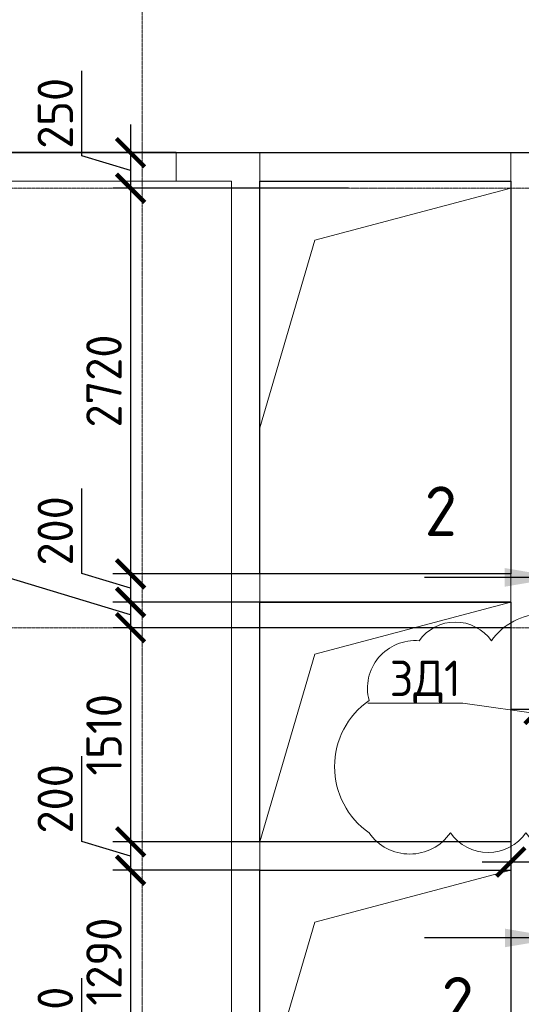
# Model space of a CAD drawing. Header units: millimetres. Extents: x -42044588 to 856694, y -806701 to 941911.
# Tile 80 of 256: x -175382 to -171843, y -375049 to -368105. Entities that reach past the tile are written whole.
import ezdxf
from ezdxf import colors
from ezdxf.entities.mleader import LeaderData, LeaderLine
from ezdxf.enums import TextEntityAlignment as Align
from ezdxf.math import Vec2, Vec3

# ---------------------------------------------------------------- set-up
doc = ezdxf.new("R2010")
doc.units = ezdxf.units.MM
for name, pattern in [('______5', [1100, 800, -100, 100, -100]), ('DASHED', [7, 5, -2, 0]), ('осевая', [50.8, 31.75, -6.35, 6.35, -6.35])]:
    doc.linetypes.add(name, pattern=pattern)
for name, color, linetype, lineweight in [('907Сл Осевые', 1, 'Continuous', 0), ('Оси', 40, '______5', 18), ('Перекрытие ж_бетон', 1, 'Continuous', 30), ('подоснова', 151, 'Continuous', 5), ('РАЗМЕРЫ', 1, 'Continuous', 9), ('Символы 0.20', 1, 'Continuous', 20), ('Символы 0.20 @ 100', 1, 'Continuous', 20), ('СТЕНЫ', 3, 'Continuous', 30)]:
    doc.layers.add(name, color=color, linetype=linetype, lineweight=lineweight)
doc.styles.add('GOST-2.304_Type-B', font='GOST_Common.ttf')
doc.styles.add('ГОСТ', font='GOST_Common.ttf')
doc.dimstyles.new('СПДС', dxfattribs={"dimscale": 100, "dimtxt": 2.5, "dimasz": 2, "dimexe": 1.25, "dimexo": 0, "dimtad": 1, "dimdec": 0, "dimrnd": 5, "dimtxsty": 'GOST-2.304_Type-B', "dimblk": 'ARCHTICK', "dimcen": 2.5, "dimdle": 2, "dimclrd": 1, "dimclre": 1, "dimclrt": 1, "dimadec": 0, "dimazin": 2, "dimtfac": 0.75, "dimtdec": 0, "dimtmove": 1, "dimatfit": 3, "dimfxl": 0, "dimtolj": 1, "dimarcsym": 0})

# ---------------------------------------------------------------- blocks, each defined once
blk = doc.blocks.new('оси блок 2')
at = {"layer": 'Оси', "color": 16, "linetype": 'осевая', "lineweight": 0, "ltscale": 0.25, "transparency": 33554687}
for p, q in [((-64304.7, -322543), (-64304.7, -347914.1)), ((-89822.3, -326301.3), (-37238.5, -326301.3)), ((-89822.3, -329401.3), (-37238.5, -329401.3))]:
    blk.add_line(p, q, dxfattribs=at)
blk = doc.blocks.new('подложка стн 1-го этажа')
at = {"layer": 'СТЕНЫ', "color": 252, "linetype": 'DASHED', "lineweight": 0, "ltscale": 0.5, "true_color": 0x939598, "transparency": 33554687}
for p, q in [((30273.8, 26361.8, -200), (30273.8, 19411.8, -200)), ((30273.8, 26361.8, -200), (30273.8, 26361.8, -200)), ((32043.8, 26361.8, -200), (32043.8, 19411.8, -200)), ((32043.8, 26361.8, -200), (32043.8, 26361.8, -200)), ((27893.8, 26161.8, -200), (30073.8, 26161.8, -200)), ((30073.8, 19411.8, -200), (30073.8, 26161.8, -200)), ((30073.8, 26161.8, -200), (30073.8, 26161.8, -200)), ((30273.8, 26161.8, -200), (30273.8, 26161.8, -200)), ((32043.8, 26161.8, -200), (30273.8, 26161.8, -200)), ((32043.8, 26161.8, -200), (32043.8, 26161.8, -200)), ((30273.8, 23391.8, -200), (30273.8, 23391.8, -200)), ((32043.8, 23391.8, -200), (30273.8, 23391.8, -200)), ((32043.8, 23391.8, -200), (32043.8, 23391.8, -200)), ((32043.8, 23191.8, -200), (30273.8, 23191.8, -200)), ((30273.8, 23191.8, -200), (30273.8, 23191.8, -200)), ((32043.8, 23191.8, -200), (32043.8, 23191.8, -200)), ((30273.8, 21501.8, -200), (32043.8, 21501.8, -200)), ((30273.8, 21501.8, -200), (30273.8, 21501.8, -200)), ((32043.8, 21501.8, -200), (32043.8, 21501.8, -200)), ((30273.8, 21301.8, -200), (30273.8, 21301.8, -200)), ((30273.8, 21301.8, -200), (32043.8, 21301.8, -200)), ((32043.8, 21301.8, -200), (32043.8, 21301.8, -200))]:
    blk.add_line(p, q, dxfattribs=at)
at = {"layer": 'СТЕНЫ', "color": 252, "linetype": 'DASHED', "lineweight": 0, "ltscale": 0.5, "true_color": 0x939598, "transparency": 33554687, "elevation": -200}
blk.add_lwpolyline([(35043.8, 26111.8), (35043.9, 26361.8), (27693.9, 26361.8), (27693.9, 26111.8)], dxfattribs=at)
at = {"layer": 'СТЕНЫ', "color": 252, "linetype": 'DASHED', "lineweight": 0, "ltscale": 0.5, "true_color": 0x939598, "transparency": 33554687, "elevation": -560}
blk.add_lwpolyline([(28283.9, 26364.8), (29683.7, 26364.8), (29683.7, 26161.8), (28283.9, 26161.8)], close=True, dxfattribs=at)
blk = doc.blocks.new('_ArchTick')
at = {"color": 0, "linetype": 'ByBlock', "const_width": 0.15}
blk.add_lwpolyline([(-0.5, -0.5), (0.5, 0.5)], dxfattribs=at)
blk = doc.blocks.new('*D967')
at = {"layer": 'DEFPOINTS', "color": 0, "transparency": 16777216}
for p in [(-173063.6, -369043.3), (-174600.1, -369293.3), (-173063.6, -369293.3)]:
    blk.add_point(p, dxfattribs=at)
at = {"layer": 'РАЗМЕРЫ', "color": 1, "lineweight": -2, "transparency": 16777216}
for p, q in [((-174943.8, -369065.2), (-174943.8, -368465.2)), ((-174600.1, -368843.3), (-174600.1, -369493.3)), ((-174600.1, -369168.3), (-174943.8, -369065.2)), ((-173063.6, -369043.3), (-174725.1, -369043.3)), ((-173063.6, -369293.3), (-174725.1, -369293.3))]:
    blk.add_line(p, q, dxfattribs=at)
at = {"layer": 'РАЗМЕРЫ', "color": 1, "lineweight": -2, "transparency": 16777216, "xscale": 200, "yscale": 200, "zscale": 200}
for p, rotation in [((-174600.1, -369043.3), 90), ((-174600.1, -369293.3), 270)]:
    blk.add_blockref('_ArchTick', p, dxfattribs=dict(at, rotation=rotation))
at = {"layer": 'РАЗМЕРЫ', "color": 1, "lineweight": 0, "transparency": 16777216, "insert": (-175131.3, -368765.2), "char_height": 250, "attachment_point": 5, "rotation": 90, "style": 'GOST-2.304_Type-B'}
blk.add_mtext('\\A1;250', dxfattribs=at)
blk = doc.blocks.new('*D968')
at = {"layer": 'DEFPOINTS', "color": 0, "transparency": 16777216}
for p in [(-173063.6, -369293.3), (-174600.1, -372013.3), (-173688, -372013.3, 0)]:
    blk.add_point(p, dxfattribs=at)
at = {"layer": 'РАЗМЕРЫ', "color": 1, "lineweight": -2, "transparency": 16777216}
for p, q in [((-174600.1, -369093.3), (-174600.1, -372213.3)), ((-173063.6, -369293.3), (-174725.1, -369293.3)), ((-173688, -372013.3), (-174725.1, -372013.3))]:
    blk.add_line(p, q, dxfattribs=at)
at = {"layer": 'РАЗМЕРЫ', "color": 1, "lineweight": -2, "transparency": 16777216, "xscale": 200, "yscale": 200, "zscale": 200}
for p, rotation in [((-174600.1, -369293.3), 90), ((-174600.1, -372013.3), 270)]:
    blk.add_blockref('_ArchTick', p, dxfattribs=dict(at, rotation=rotation))
at = {"layer": 'РАЗМЕРЫ', "color": 1, "lineweight": 0, "transparency": 16777216, "insert": (-174787.6, -370653.3), "char_height": 250, "attachment_point": 5, "rotation": 90, "style": 'GOST-2.304_Type-B'}
blk.add_mtext('\\A1;2720', dxfattribs=at)
blk = doc.blocks.new('*D969')
at = {"layer": 'DEFPOINTS', "color": 0, "transparency": 16777216}
for p in [(-173688, -372013.3, 0), (-174600.1, -372213.3), (-173688, -372213.3, 0)]:
    blk.add_point(p, dxfattribs=at)
at = {"layer": 'РАЗМЕРЫ', "color": 1, "lineweight": -2, "transparency": 16777216}
for p, q in [((-174943.8, -372010.2), (-174943.8, -371410.2)), ((-174600.1, -371813.3), (-174600.1, -372413.3)), ((-174600.1, -372113.3), (-174943.8, -372010.2)), ((-173688, -372013.3), (-174725.1, -372013.3)), ((-173688, -372213.3), (-174725.1, -372213.3))]:
    blk.add_line(p, q, dxfattribs=at)
at = {"layer": 'РАЗМЕРЫ', "color": 1, "lineweight": -2, "transparency": 16777216, "xscale": 200, "yscale": 200, "zscale": 200}
for p, rotation in [((-174600.1, -372013.3), 90), ((-174600.1, -372213.3), 270)]:
    blk.add_blockref('_ArchTick', p, dxfattribs=dict(at, rotation=rotation))
at = {"layer": 'РАЗМЕРЫ', "color": 1, "lineweight": 0, "transparency": 16777216, "insert": (-175131.3, -371710.2), "char_height": 250, "attachment_point": 5, "rotation": 90, "style": 'GOST-2.304_Type-B'}
blk.add_mtext('\\A1;200', dxfattribs=at)
blk = doc.blocks.new('*D1003')
at = {"layer": 'DEFPOINTS', "color": 0, "transparency": 16777216}
for p in [(-171918, -372213.3, 0), (-174600.1, -372393.3), (-171918, -372393.3, 0)]:
    blk.add_point(p, dxfattribs=at)
at = {"layer": 'РАЗМЕРЫ', "color": 1, "lineweight": -2, "transparency": 16777216}
for p, q in [((-175477.8, -372037.1), (-175477.8, -371487.1)), ((-174600.1, -372303.3), (-175477.8, -372037.1)), ((-174600.1, -372013.3), (-174600.1, -372593.3)), ((-171918, -372213.3), (-174725.1, -372213.3)), ((-171918, -372393.3), (-174725.1, -372393.3))]:
    blk.add_line(p, q, dxfattribs=at)
at = {"layer": 'РАЗМЕРЫ', "color": 1, "lineweight": -2, "transparency": 16777216, "xscale": 200, "yscale": 200, "zscale": 200}
for p, rotation in [((-174600.1, -372213.3), 90), ((-174600.1, -372393.3), 270)]:
    blk.add_blockref('_ArchTick', p, dxfattribs=dict(at, rotation=rotation))
at = {"layer": 'РАЗМЕРЫ', "color": 1, "lineweight": 0, "transparency": 16777216, "insert": (-175665.3, -371762.1), "char_height": 250, "attachment_point": 5, "rotation": 90, "style": 'GOST-2.304_Type-B'}
blk.add_mtext('\\A1;180', dxfattribs=at)
blk = doc.blocks.new('*D970')
at = {"layer": 'DEFPOINTS', "color": 0, "transparency": 16777216}
for p in [(-173688, -372393.3, 0), (-174600.1, -373903.3), (-173688, -373903.3, 0)]:
    blk.add_point(p, dxfattribs=at)
at = {"layer": 'РАЗМЕРЫ', "color": 1, "lineweight": -2, "transparency": 16777216}
for p, q in [((-174600.1, -372193.3), (-174600.1, -374103.3)), ((-173688, -372393.3), (-174725.1, -372393.3)), ((-173688, -373903.3), (-174725.1, -373903.3))]:
    blk.add_line(p, q, dxfattribs=at)
at = {"layer": 'РАЗМЕРЫ', "color": 1, "lineweight": -2, "transparency": 16777216, "xscale": 200, "yscale": 200, "zscale": 200}
for p, rotation in [((-174600.1, -372393.3), 90), ((-174600.1, -373903.3), 270)]:
    blk.add_blockref('_ArchTick', p, dxfattribs=dict(at, rotation=rotation))
at = {"layer": 'РАЗМЕРЫ', "color": 1, "lineweight": 0, "transparency": 16777216, "insert": (-174787.6, -373148.3), "char_height": 250, "attachment_point": 5, "rotation": 90, "style": 'GOST-2.304_Type-B'}
blk.add_mtext('\\A1;1510', dxfattribs=at)
blk = doc.blocks.new('*D971')
at = {"layer": 'DEFPOINTS', "color": 0, "transparency": 16777216}
for p in [(-173688, -373903.3, 0), (-174600.1, -374103.3), (-173688, -374103.3, 0)]:
    blk.add_point(p, dxfattribs=at)
at = {"layer": 'РАЗМЕРЫ', "color": 1, "lineweight": -2, "transparency": 16777216}
for p, q in [((-174943.8, -373900.2), (-174943.8, -373300.2)), ((-174600.1, -373703.3), (-174600.1, -374303.3)), ((-174600.1, -374003.3), (-174943.8, -373900.2)), ((-173688, -373903.3), (-174725.1, -373903.3)), ((-173688, -374103.3), (-174725.1, -374103.3))]:
    blk.add_line(p, q, dxfattribs=at)
at = {"layer": 'РАЗМЕРЫ', "color": 1, "lineweight": -2, "transparency": 16777216, "xscale": 200, "yscale": 200, "zscale": 200}
for p, rotation in [((-174600.1, -373903.3), 90), ((-174600.1, -374103.3), 270)]:
    blk.add_blockref('_ArchTick', p, dxfattribs=dict(at, rotation=rotation))
at = {"layer": 'РАЗМЕРЫ', "color": 1, "lineweight": 0, "transparency": 16777216, "insert": (-175131.3, -373600.2), "char_height": 250, "attachment_point": 5, "rotation": 90, "style": 'GOST-2.304_Type-B'}
blk.add_mtext('\\A1;200', dxfattribs=at)
blk = doc.blocks.new('*D972')
at = {"layer": 'DEFPOINTS', "color": 0, "transparency": 16777216}
for p in [(-173688, -374103.3, 0), (-174600.1, -375393.3), (-173783.1, -375393.3)]:
    blk.add_point(p, dxfattribs=at)
at = {"layer": 'РАЗМЕРЫ', "color": 1, "lineweight": -2, "transparency": 16777216}
for p, q in [((-174600.1, -373903.3), (-174600.1, -375593.3)), ((-173688, -374103.3), (-174725.1, -374103.3)), ((-173783.1, -375393.3), (-174725.1, -375393.3))]:
    blk.add_line(p, q, dxfattribs=at)
at = {"layer": 'РАЗМЕРЫ', "color": 1, "lineweight": -2, "transparency": 16777216, "xscale": 200, "yscale": 200, "zscale": 200}
for p, rotation in [((-174600.1, -374103.3), 90), ((-174600.1, -375393.3), 270)]:
    blk.add_blockref('_ArchTick', p, dxfattribs=dict(at, rotation=rotation))
at = {"layer": 'РАЗМЕРЫ', "color": 1, "lineweight": 0, "transparency": 16777216, "insert": (-174787.6, -374748.3), "char_height": 250, "attachment_point": 5, "rotation": 90, "style": 'GOST-2.304_Type-B'}
blk.add_mtext('\\A1;1290', dxfattribs=at)
blk = doc.blocks.new('*D973')
at = {"layer": 'DEFPOINTS', "color": 0, "transparency": 16777216}
for p in [(-173783.1, -375393.3), (-174600.1, -375793.3), (-173688, -375793.3, 0)]:
    blk.add_point(p, dxfattribs=at)
at = {"layer": 'РАЗМЕРЫ', "color": 1, "lineweight": -2, "transparency": 16777216}
for p, q in [((-174943.8, -375490.2), (-174943.8, -374865.2)), ((-174600.1, -375193.3), (-174600.1, -375993.3)), ((-173783.1, -375393.3), (-174725.1, -375393.3)), ((-174600.1, -375593.3), (-174943.8, -375490.2)), ((-173688, -375793.3), (-174725.1, -375793.3))]:
    blk.add_line(p, q, dxfattribs=at)
at = {"layer": 'РАЗМЕРЫ', "color": 1, "lineweight": -2, "transparency": 16777216, "xscale": 200, "yscale": 200, "zscale": 200}
for p, rotation in [((-174600.1, -375393.3), 90), ((-174600.1, -375793.3), 270)]:
    blk.add_blockref('_ArchTick', p, dxfattribs=dict(at, rotation=rotation))
at = {"layer": 'РАЗМЕРЫ', "color": 1, "lineweight": 0, "transparency": 16777216, "insert": (-175131.3, -375177.7), "char_height": 250, "attachment_point": 5, "rotation": 90, "style": 'GOST-2.304_Type-B'}
blk.add_mtext('\\A1;400', dxfattribs=at)
blk = doc.blocks.new('*U366')
at = {"layer": 'Символы 0.20', "linetype": 'Continuous', "lineweight": 25}
for p, q in [((-5, 0.35), (-5, 10.05)), ((20.43, 0.35), (20.43, 10.05))]:
    blk.add_line(p, q, dxfattribs=at)
at = {"layer": 'Символы 0.20', "linetype": 'Continuous', "lineweight": 80}
for p, q in [((-7, 0), (0, 0)), ((22.43, 0), (15.43, 0))]:
    blk.add_line(p, q, dxfattribs=at)
at = {"layer": 'Символы 0.20', "linetype": 'Continuous', "lineweight": 25}
for points in [[(-5, 0.455), (-4.346, 4.361), (-5.654, 4.361)], [(20.43, 0.459), (19.772, 4.394), (21.089, 4.394)]]:
    blk.add_solid(points, dxfattribs=at)
at = {"layer": 'Символы 0.20', "style": 'ГОСТ'}
blk.add_attdef('1', text='', height=3.5, dxfattribs=at).set_placement((-9.5, 7.7), align=Align.MIDDLE_CENTER)
blk.add_attdef('2', text='', height=3.5, dxfattribs=at).set_placement((25.101, 7.752), align=Align.MIDDLE_RIGHT)
blk = doc.blocks.new('*D1006')
at = {"layer": 'DEFPOINTS', "color": 0, "transparency": 16777216}
for p in [(-171718, -372969.4), (-171718, -373207.2), (-170648, -373289.4)]:
    blk.add_point(p, dxfattribs=at)
at = {"layer": 'РАЗМЕРЫ', "color": 1, "lineweight": -2, "transparency": 16777216}
for p, q in [((-171718, -373207.2), (-171718, -372844.4)), ((-170648, -373289.4), (-170648, -372844.4)), ((-170448, -372969.4), (-171918, -372969.4))]:
    blk.add_line(p, q, dxfattribs=at)
at = {"layer": 'РАЗМЕРЫ', "color": 1, "lineweight": -2, "transparency": 16777216, "xscale": 200, "yscale": 200, "zscale": 200, "rotation": 180}
blk.add_blockref('_ArchTick', (-171718, -372969.4), dxfattribs=at)
at = {"layer": 'РАЗМЕРЫ', "color": 1, "lineweight": -2, "transparency": 16777216, "xscale": 200, "yscale": 200, "zscale": 200}
blk.add_blockref('_ArchTick', (-170648, -372969.4), dxfattribs=at)
at = {"layer": 'РАЗМЕРЫ', "color": 1, "lineweight": 0, "transparency": 16777216, "insert": (-171183, -372781.9), "char_height": 250, "attachment_point": 5, "style": 'GOST-2.304_Type-B'}
blk.add_mtext('\\A1;1070', dxfattribs=at)
blk = doc.blocks.new('*D3919')
at = {"layer": 'DEFPOINTS', "color": 0, "transparency": 16777216}
for p in [(-173063.4, -369293.3), (-174599.9, -372013.3), (-173687.9, -372013.3, 0)]:
    blk.add_point(p, dxfattribs=at)
at = {"layer": 'РАЗМЕРЫ', "color": 1, "lineweight": -2, "transparency": 16777216}
for p, q in [((-174599.9, -369093.3), (-174599.9, -372213.3)), ((-173063.4, -369293.3), (-174724.9, -369293.3)), ((-173687.9, -372013.3), (-174724.9, -372013.3))]:
    blk.add_line(p, q, dxfattribs=at)
at = {"layer": 'РАЗМЕРЫ', "color": 1, "lineweight": -2, "transparency": 16777216, "xscale": 200, "yscale": 200, "zscale": 200}
for p, rotation in [((-174599.9, -369293.3), 90), ((-174599.9, -372013.3), 270)]:
    blk.add_blockref('_ArchTick', p, dxfattribs=dict(at, rotation=rotation))
at = {"layer": 'РАЗМЕРЫ', "color": 1, "lineweight": 0, "transparency": 16777216, "insert": (-174787.4, -370653.3), "char_height": 250, "attachment_point": 5, "rotation": 90, "style": 'GOST-2.304_Type-B'}
blk.add_mtext('\\A1;2720', dxfattribs=at)
blk = doc.blocks.new('*D3920')
at = {"layer": 'DEFPOINTS', "color": 0, "transparency": 16777216}
for p in [(-173687.9, -372013.3, 0), (-174599.9, -372213.3), (-173687.9, -372213.3, 0)]:
    blk.add_point(p, dxfattribs=at)
at = {"layer": 'РАЗМЕРЫ', "color": 1, "lineweight": -2, "transparency": 16777216}
for p, q in [((-174943.7, -372010.2), (-174943.7, -371410.2)), ((-174599.9, -371813.3), (-174599.9, -372413.3)), ((-174599.9, -372113.3), (-174943.7, -372010.2)), ((-173687.9, -372013.3), (-174724.9, -372013.3)), ((-173687.9, -372213.3), (-174724.9, -372213.3))]:
    blk.add_line(p, q, dxfattribs=at)
at = {"layer": 'РАЗМЕРЫ', "color": 1, "lineweight": -2, "transparency": 16777216, "xscale": 200, "yscale": 200, "zscale": 200}
for p, rotation in [((-174599.9, -372013.3), 90), ((-174599.9, -372213.3), 270)]:
    blk.add_blockref('_ArchTick', p, dxfattribs=dict(at, rotation=rotation))
at = {"layer": 'РАЗМЕРЫ', "color": 1, "lineweight": 0, "transparency": 16777216, "insert": (-175131.2, -371710.2), "char_height": 250, "attachment_point": 5, "rotation": 90, "style": 'GOST-2.304_Type-B'}
blk.add_mtext('\\A1;200', dxfattribs=at)
blk = doc.blocks.new('*D3977')
at = {"layer": 'DEFPOINTS', "color": 0, "transparency": 16777216}
for p in [(-171917.9, -372213.3, 0), (-174599.9, -372393.3), (-171917.9, -372393.3, 0)]:
    blk.add_point(p, dxfattribs=at)
at = {"layer": 'РАЗМЕРЫ', "color": 1, "lineweight": -2, "transparency": 16777216}
for p, q in [((-175477.7, -372037.1), (-175477.7, -371487.1)), ((-174599.9, -372303.3), (-175477.7, -372037.1)), ((-174599.9, -372013.3), (-174599.9, -372593.3)), ((-171917.9, -372213.3), (-174724.9, -372213.3)), ((-171917.9, -372393.3), (-174724.9, -372393.3))]:
    blk.add_line(p, q, dxfattribs=at)
at = {"layer": 'РАЗМЕРЫ', "color": 1, "lineweight": -2, "transparency": 16777216, "xscale": 200, "yscale": 200, "zscale": 200}
for p, rotation in [((-174599.9, -372213.3), 90), ((-174599.9, -372393.3), 270)]:
    blk.add_blockref('_ArchTick', p, dxfattribs=dict(at, rotation=rotation))
at = {"layer": 'РАЗМЕРЫ', "color": 1, "lineweight": 0, "transparency": 16777216, "insert": (-175665.2, -371762.1), "char_height": 250, "attachment_point": 5, "rotation": 90, "style": 'GOST-2.304_Type-B'}
blk.add_mtext('\\A1;180', dxfattribs=at)
blk = doc.blocks.new('*D3921')
at = {"layer": 'DEFPOINTS', "color": 0, "transparency": 16777216}
for p in [(-173687.9, -372393.3, 0), (-174599.9, -373903.3), (-173687.9, -373903.3, 0)]:
    blk.add_point(p, dxfattribs=at)
at = {"layer": 'РАЗМЕРЫ', "color": 1, "lineweight": -2, "transparency": 16777216}
for p, q in [((-174599.9, -372193.3), (-174599.9, -374103.3)), ((-173687.9, -372393.3), (-174724.9, -372393.3)), ((-173687.9, -373903.3), (-174724.9, -373903.3))]:
    blk.add_line(p, q, dxfattribs=at)
at = {"layer": 'РАЗМЕРЫ', "color": 1, "lineweight": -2, "transparency": 16777216, "xscale": 200, "yscale": 200, "zscale": 200}
for p, rotation in [((-174599.9, -372393.3), 90), ((-174599.9, -373903.3), 270)]:
    blk.add_blockref('_ArchTick', p, dxfattribs=dict(at, rotation=rotation))
at = {"layer": 'РАЗМЕРЫ', "color": 1, "lineweight": 0, "transparency": 16777216, "insert": (-174787.4, -373148.3), "char_height": 250, "attachment_point": 5, "rotation": 90, "style": 'GOST-2.304_Type-B'}
blk.add_mtext('\\A1;1510', dxfattribs=at)
blk = doc.blocks.new('*D3922')
at = {"layer": 'DEFPOINTS', "color": 0, "transparency": 16777216}
for p in [(-173687.9, -373903.3, 0), (-174599.9, -374103.3), (-173687.9, -374103.3, 0)]:
    blk.add_point(p, dxfattribs=at)
at = {"layer": 'РАЗМЕРЫ', "color": 1, "lineweight": -2, "transparency": 16777216}
for p, q in [((-174943.7, -373900.2), (-174943.7, -373300.2)), ((-174599.9, -373703.3), (-174599.9, -374303.3)), ((-174599.9, -374003.3), (-174943.7, -373900.2)), ((-173687.9, -373903.3), (-174724.9, -373903.3)), ((-173687.9, -374103.3), (-174724.9, -374103.3))]:
    blk.add_line(p, q, dxfattribs=at)
at = {"layer": 'РАЗМЕРЫ', "color": 1, "lineweight": -2, "transparency": 16777216, "xscale": 200, "yscale": 200, "zscale": 200}
for p, rotation in [((-174599.9, -373903.3), 90), ((-174599.9, -374103.3), 270)]:
    blk.add_blockref('_ArchTick', p, dxfattribs=dict(at, rotation=rotation))
at = {"layer": 'РАЗМЕРЫ', "color": 1, "lineweight": 0, "transparency": 16777216, "insert": (-175131.2, -373600.2), "char_height": 250, "attachment_point": 5, "rotation": 90, "style": 'GOST-2.304_Type-B'}
blk.add_mtext('\\A1;200', dxfattribs=at)
blk = doc.blocks.new('*D3923')
at = {"layer": 'DEFPOINTS', "color": 0, "transparency": 16777216}
for p in [(-173687.9, -374103.3, 0), (-174599.9, -375393.3), (-173782.9, -375393.3)]:
    blk.add_point(p, dxfattribs=at)
at = {"layer": 'РАЗМЕРЫ', "color": 1, "lineweight": -2, "transparency": 16777216}
for p, q in [((-174599.9, -373903.3), (-174599.9, -375593.3)), ((-173687.9, -374103.3), (-174724.9, -374103.3)), ((-173782.9, -375393.3), (-174724.9, -375393.3))]:
    blk.add_line(p, q, dxfattribs=at)
at = {"layer": 'РАЗМЕРЫ', "color": 1, "lineweight": -2, "transparency": 16777216, "xscale": 200, "yscale": 200, "zscale": 200}
for p, rotation in [((-174599.9, -374103.3), 90), ((-174599.9, -375393.3), 270)]:
    blk.add_blockref('_ArchTick', p, dxfattribs=dict(at, rotation=rotation))
at = {"layer": 'РАЗМЕРЫ', "color": 1, "lineweight": 0, "transparency": 16777216, "insert": (-174787.4, -374748.3), "char_height": 250, "attachment_point": 5, "rotation": 90, "style": 'GOST-2.304_Type-B'}
blk.add_mtext('\\A1;1290', dxfattribs=at)
blk = doc.blocks.new('*D3924')
at = {"layer": 'DEFPOINTS', "color": 0, "transparency": 16777216}
for p in [(-173782.9, -375393.3), (-174599.9, -375793.3), (-173687.9, -375793.3, 0)]:
    blk.add_point(p, dxfattribs=at)
at = {"layer": 'РАЗМЕРЫ', "color": 1, "lineweight": -2, "transparency": 16777216}
for p, q in [((-174943.7, -375490.2), (-174943.7, -374865.2)), ((-174599.9, -375193.3), (-174599.9, -375993.3)), ((-173782.9, -375393.3), (-174724.9, -375393.3)), ((-174599.9, -375593.3), (-174943.7, -375490.2)), ((-173687.9, -375793.3), (-174724.9, -375793.3))]:
    blk.add_line(p, q, dxfattribs=at)
at = {"layer": 'РАЗМЕРЫ', "color": 1, "lineweight": -2, "transparency": 16777216, "xscale": 200, "yscale": 200, "zscale": 200}
for p, rotation in [((-174599.9, -375393.3), 90), ((-174599.9, -375793.3), 270)]:
    blk.add_blockref('_ArchTick', p, dxfattribs=dict(at, rotation=rotation))
at = {"layer": 'РАЗМЕРЫ', "color": 1, "lineweight": 0, "transparency": 16777216, "insert": (-175131.2, -375177.7), "char_height": 250, "attachment_point": 5, "rotation": 90, "style": 'GOST-2.304_Type-B'}
blk.add_mtext('\\A1;400', dxfattribs=at)
blk = doc.blocks.new('*D3925')
at = {"layer": 'DEFPOINTS', "color": 0, "transparency": 16777216}
for p in [(-173687.9, -375793.3, 0), (-174599.9, -375993.3), (-173687.9, -375993.3, 0)]:
    blk.add_point(p, dxfattribs=at)
at = {"layer": 'РАЗМЕРЫ', "color": 1, "lineweight": -2, "transparency": 16777216}
for p, q in [((-175560.8, -375175.1), (-175560.8, -374575.1)), ((-174599.9, -375893.3), (-175560.8, -375175.1)), ((-174599.9, -375593.3), (-174599.9, -376193.3)), ((-173687.9, -375793.3), (-174724.9, -375793.3)), ((-173687.9, -375993.3), (-174724.9, -375993.3))]:
    blk.add_line(p, q, dxfattribs=at)
at = {"layer": 'РАЗМЕРЫ', "color": 1, "lineweight": -2, "transparency": 16777216, "xscale": 200, "yscale": 200, "zscale": 200}
for p, rotation in [((-174599.9, -375793.3), 90), ((-174599.9, -375993.3), 270)]:
    blk.add_blockref('_ArchTick', p, dxfattribs=dict(at, rotation=rotation))
at = {"layer": 'РАЗМЕРЫ', "color": 1, "lineweight": 0, "transparency": 16777216, "insert": (-175748.3, -374875.1), "char_height": 250, "attachment_point": 5, "rotation": 90, "style": 'GOST-2.304_Type-B'}
blk.add_mtext('\\A1;200', dxfattribs=at)
blk = doc.blocks.new('*D3960')
at = {"layer": 'DEFPOINTS', "color": 0, "transparency": 16777216}
for p in [(-171717.9, -372969.4), (-171717.9, -373207.2), (-170647.9, -373289.4)]:
    blk.add_point(p, dxfattribs=at)
at = {"layer": 'РАЗМЕРЫ', "color": 1, "lineweight": -2, "transparency": 16777216}
for p, q in [((-171717.9, -373207.2), (-171717.9, -372844.4)), ((-170647.9, -373289.4), (-170647.9, -372844.4)), ((-170447.9, -372969.4), (-171917.9, -372969.4))]:
    blk.add_line(p, q, dxfattribs=at)
at = {"layer": 'РАЗМЕРЫ', "color": 1, "lineweight": -2, "transparency": 16777216, "xscale": 200, "yscale": 200, "zscale": 200, "rotation": 180}
blk.add_blockref('_ArchTick', (-171717.9, -372969.4), dxfattribs=at)
at = {"layer": 'РАЗМЕРЫ', "color": 1, "lineweight": -2, "transparency": 16777216, "xscale": 200, "yscale": 200, "zscale": 200}
blk.add_blockref('_ArchTick', (-170647.9, -372969.4), dxfattribs=at)
at = {"layer": 'РАЗМЕРЫ', "color": 1, "lineweight": 0, "transparency": 16777216, "insert": (-171182.9, -372781.9), "char_height": 250, "attachment_point": 5, "style": 'GOST-2.304_Type-B'}
blk.add_mtext('\\A1;1070', dxfattribs=at)
blk = doc.blocks.new('_None')

msp = doc.modelspace()

# ---------------------------------------------------------------- linework, layer by layer
at = {"layer": '907Сл Осевые', "color": 240, "true_color": 0xed1f24, "elevation": 1080.018}
msp.add_lwpolyline([(-172917.31, -373840.164, 0.52056705), (-172343.461, -373840.164, 0.52056705), (-171810.858, -373840.164, 0.52056705), (-171239.353, -373840.164, 0.52056705), (-170717.124, -373840.164, 0.52056705), (-170138.194, -373840.164, 0.52056705), (-169339.567, -373840.164, 0.52056705), (-168768.694, -373840.164, 0.52056705), (-168447.602, -373452.967, 0.52056705), (-168447.602, -372713.751, 0.52056705), (-168869.139, -372485.504, 0.52056705), (-169528.611, -372485.504, 0.52056705), (-170030.57, -372485.504, 0.52056705), (-170653.117, -372485.504, 0.52056705), (-171331.467, -372485.504, 0.52056705), (-172054.478, -372485.504, 0.52056705), (-172563.249, -372485.504, 0.52056705), (-172917.31, -372905.927, 0.52056705)], format="xyb", close=True, dxfattribs=at)
at = {"layer": 'Перекрытие ж_бетон'}
for points in [[(-168918.038, -369043.339), (-182158.038, -369043.339)], [(-167418.038, -369043.339), (-175708.038, -369043.339)]]:
    msp.add_lwpolyline(points, dxfattribs=at)
at = {"layer": 'Перекрытие ж_бетон', "elevation": 360.018}
for points in [[(-173688.003, -369243.339), (-171918.003, -369243.339), (-171918.003, -372013.338), (-173688.003, -372013.338)], [(-173688.003, -372213.338), (-171918.003, -372213.338), (-171918.003, -373903.339), (-173688.003, -373903.339)], [(-173688.003, -374103.339), (-171918.003, -374103.339), (-171918.003, -375793.339), (-173688.003, -375793.339)]]:
    msp.add_lwpolyline(points, close=True, dxfattribs=at)
at = {"layer": 'РАЗМЕРЫ', "color": 2, "lineweight": 0}
for points, elevation in [([(-173688.003, -370983.34), (-173299.432, -369659.103), (-171918.003, -369293.34)], 360), ([(-173688.003, -373903.338), (-173299.432, -372579.101), (-171918.003, -372213.338)], 360.018), ([(-173688.003, -375793.339), (-173299.432, -374469.102), (-171918.003, -374103.339)], 360.018)]:
    msp.add_lwpolyline(points, dxfattribs=dict(at, elevation=elevation))

# ---------------------------------------------------------------- block references
msp.add_blockref('подложка стн 1-го этажа', (-203961.961, -395405.133, 560))
at = {"layer": 'РАЗМЕРЫ'}
msp.add_blockref('оси блок 2', (-110213.32, -42992.017), dxfattribs=at)
at = {"layer": 'Символы 0.20 @ 100'}
ref = msp.add_blockref('*U366', (-171522.085, -374081.237, 720), dxfattribs=dict(at, xscale=100, yscale=100, zscale=100, rotation=90))
ref.add_attrib('1', '2', dxfattribs={"layer": 'Символы 0.20', "height": 350, "style": 'ГОСТ'}).set_placement((-172292.085, -375031.237, 720), align=Align.MIDDLE_CENTER)
ref.add_attrib('2', '2', dxfattribs={"layer": 'Символы 0.20', "height": 350, "style": 'ГОСТ'}).set_placement((-172297.286, -371571.171, 720), align=Align.MIDDLE_RIGHT)

# ---------------------------------------------------------------- dimensions: what is measured, and where the dimension line sits
at = {"layer": '907Сл Осевые'}
msp.add_linear_dim(base=(-171918.178, -374045.605), p1=(-171568.414, -373433.886, 360), p2=(-171918.178, -373859.794, 360), location=(-171341.629, -374520.617), dimstyle='СПДС', dxfattribs=at).render()
at = {"layer": 'РАЗМЕРЫ', "lineweight": 0}
for base, p1, p2, picture, middle in [((-174600.073, -369293.34, 360), (-173063.573, -369043.339, 360), (-173063.573, -369293.34, 360), '*D967', (-175131.323, -369002.715, 360)), ((-174600.073, -372013.338, 360), (-173063.573, -369293.34, 360), (-173688.003, -372013.338, 360.018), '*D968', (-174787.573, -370653.339, 360)), ((-174599.931, -372013.338, 360), (-173063.431, -369293.34, 360), (-173687.861, -372013.338, 360.018), '*D3919', (-174787.431, -370653.339, 360)), ((-174600.073, -372213.338, 360), (-173688.003, -372013.338, 360.018), (-173688.003, -372213.338, 360.018), '*D969', (-175131.323, -371947.713, 360)), ((-174599.931, -372213.338, 360), (-173687.861, -372013.338, 360.018), (-173687.861, -372213.338, 360.018), '*D3920', (-175131.181, -371947.713, 360)), ((-174600.073, -373903.339, 360), (-173688.003, -372393.34, 360.018), (-173688.003, -373903.339, 360.018), '*D970', (-174787.573, -373148.34, 360)), ((-174599.931, -373903.339, 360), (-173687.861, -372393.34, 360.018), (-173687.861, -373903.339, 360.018), '*D3921', (-174787.431, -373148.34, 360)), ((-174600.073, -374103.339, 360), (-173688.003, -373903.339, 360.018), (-173688.003, -374103.339, 360.018), '*D971', (-175131.323, -373837.714, 360)), ((-174599.931, -374103.339, 360), (-173687.861, -373903.339, 360.018), (-173687.861, -374103.339, 360.018), '*D3922', (-175131.181, -373837.714, 360)), ((-174600.073, -375393.34, 360), (-173688.003, -374103.339, 360.018), (-173783.073, -375393.34, 360), '*D972', (-174787.573, -374748.34, 360)), ((-174599.931, -375393.34, 360), (-173687.861, -374103.339, 360.018), (-173782.931, -375393.34, 360), '*D3923', (-174787.431, -374748.34, 360)), ((-174600.073, -375793.339, 360), (-173783.073, -375393.34, 360), (-173688.003, -375793.339, 360.018), '*D973', (-175131.323, -375427.715, 360)), ((-174599.931, -375793.339, 360), (-173782.931, -375393.34, 360), (-173687.861, -375793.339, 360.018), '*D3924', (-175131.181, -375427.715, 360))]:
    dim = msp.add_linear_dim(base=base, p1=p1, p2=p2, angle=90, dimstyle='СПДС', override={"dimrnd": 5}, dxfattribs=at)
    dim.commit()
    dim.dimension.update_dxf_attribs({"geometry": picture, "text_midpoint": middle})
for base, p1, p2, picture, middle in [((-174600.073, -372393.34, 360), (-171918.003, -372213.338, 360.018), (-171918.003, -372393.34, 360.018), '*D1003', (-175477.843, -371974.602, 360)), ((-174599.931, -372393.34, 360), (-171917.861, -372213.338, 360.018), (-171917.861, -372393.34, 360.018), '*D3977', (-175477.701, -371974.602, 360))]:
    dim = msp.add_linear_dim(base=base, p1=p1, p2=p2, angle=90, dimstyle='СПДС', override={"dimrnd": 5}, dxfattribs=at)
    dim.commit()
    dim.dimension.update_dxf_attribs({"geometry": picture, "text_midpoint": middle, "dimtype": 160})
for base, p1, p2, picture, middle in [((-171718.038, -372969.39, 360), (-170648.038, -373289.384, 360), (-171718.038, -373207.222, 360), '*D1006', (-171183.038, -372781.89, 360)), ((-171717.896, -372969.39, 360), (-170647.896, -373289.384, 360), (-171717.896, -373207.222, 360), '*D3960', (-171182.896, -372781.89, 360))]:
    dim = msp.add_linear_dim(base=base, p1=p1, p2=p2, dimstyle='СПДС', override={"dimrnd": 5}, dxfattribs=at)
    dim.commit()
    dim.dimension.update_dxf_attribs({"geometry": picture, "text_midpoint": middle})
dim = msp.add_linear_dim(base=(-174599.931, -375993.339, 360), p1=(-173687.861, -375793.339, 360.018), p2=(-173687.861, -375993.339, 360.018), angle=90, dimstyle='СПДС', dxfattribs=at)
dim.commit()
dim.dimension.update_dxf_attribs({"geometry": '*D3925', "text_midpoint": (-175560.808, -375112.606, 360), "dimtype": 160})

# ---------------------------------------------------------------- leaders
at = {"layer": 'подоснова', "color": 2, "ltscale": 0.3}
ml = msp.add_multileader_mtext('Standard', dxfattribs=at)
ml.set_content('ЗД1', color=2, style='GOST-2.304_Type-B')
ml.set_leader_properties(color=256, linetype='ByLayer', lineweight=15)
ml.set_arrow_properties(name='NONE')
ml.build(insert=Vec2(0, 0))
ml.multileader.update_dxf_attribs({"text_left_attachment_type": 6, "text_right_attachment_type": 6, "dogleg_length": 0.1, "arrow_head_size": 18})
ctx = ml.context
ctx.base_point, ctx.char_height, ctx.arrow_head_size, ctx.landing_gap_size, ctx.plane_origin = Vec3(-172784.278, -372925.488, 720), 250, 18, 20, Vec3(-166570.097, -365806.364, 720)
ctx.left_attachment, ctx.right_attachment, ctx.text_align_type = 6, 6, 1
notes = []
notes.append((ctx, [(1, (1, 1, 0), (-172256.678, -372925.488, 720), (-1, 0), 0.1, [(3, [(-171568.414, -373433.886, 720), (-170798.414, -373428.886, 720), (-170038.412, -373367.869, 720), (-169268.412, -373343.172, 720)], 0, [])])]))
ctx.mtext.insert, ctx.mtext.alignment, ctx.mtext.flow_direction = Vec3(-172520.528, -372625.488, 720), 2, 5
for ctx, leaders in notes:
    for number, flags, end, landing, length, lines in leaders:
        leader = LeaderData()
        leader.index, (leader.has_last_leader_line, leader.has_dogleg_vector, leader.attachment_direction) = number, flags
        leader.last_leader_point, leader.dogleg_vector, leader.dogleg_length = Vec3(end), Vec3(landing), length
        for number, points, colour, breaks in lines:
            line = LeaderLine()
            line.index, line.vertices, line.color, line.breaks = number, Vec3.list(points), colors.encode_raw_color(colour), breaks
            leader.lines.append(line)
        ctx.leaders.append(leader)

doc.saveas('drawing.dxf')
